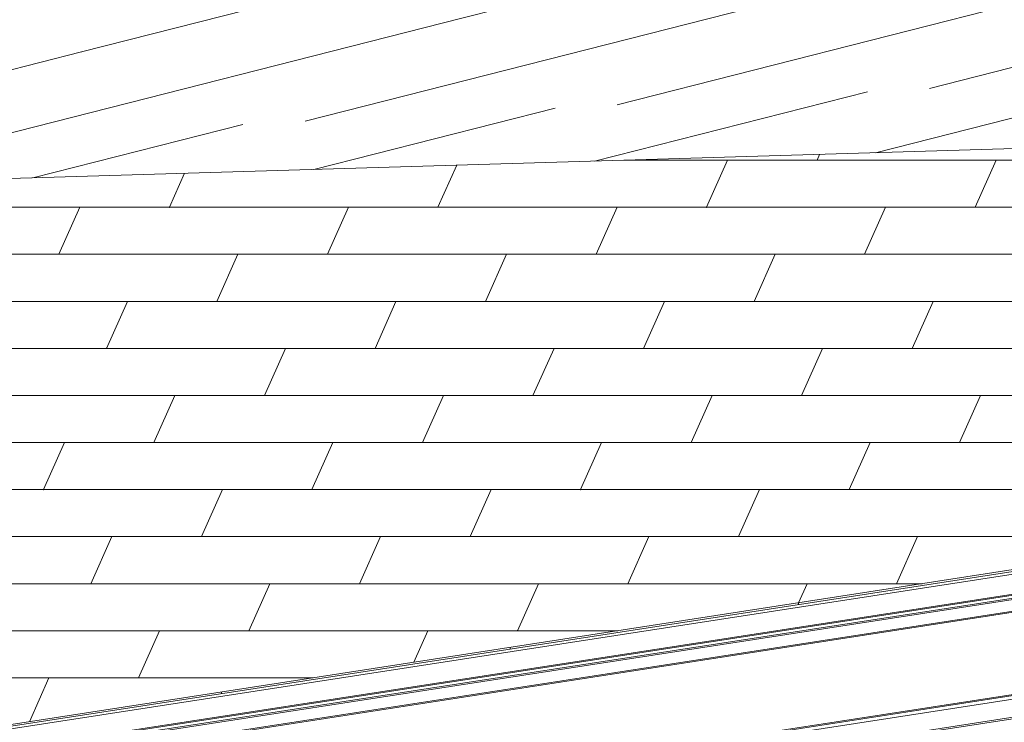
# Model space of a CAD drawing. Header units: millimetres. Extents: x -65 to 293624, y -1905 to 31061.
# Tile 241 of 256: x 119874 to 121997, y 24087 to 25601. Entities that reach past the tile are written whole.
import ezdxf

# ---------------------------------------------------------------- set-up
doc = ezdxf.new("R2010")
doc.units = ezdxf.units.MM
doc.header["$MEASUREMENT"] = 0
for name, color, linetype in [('00 Tekst.AR', 7, 'Continuous'), ('1248 Vihmaveerennid.AR', 7, 'Continuous'), ('1263 Katusekate - plekk.AR', 7, 'Continuous')]:
    doc.layers.add(name, color=color, linetype=linetype)
doc.dimstyles.new('GENERATED_STYLE__1', dxfattribs={"dimtxt": 0.18, "dimasz": 91.2, "dimexe": 0.18, "dimexo": 0.0625, "dimgap": 0, "dimtad": 0, "dimtih": 1, "dimtoh": 1, "dimdec": 4, "dimzin": 0, "dimdsep": 46, "dimcen": 0.09, "dimadec": 0, "dimazin": 0, "dimtfac": 1, "dimtdec": 4, "dimtmove": 0, "dimatfit": 3, "dimldrblk": 'ARROWHEAD_5', "dimfxl": 0, "dimtolj": 1, "dimtzin": 0, "dimarcsym": 0})

# ---------------------------------------------------------------- blocks, each defined once
blk = doc.blocks.new('Section Element_1415_3', base_point=(20443.1, 12361.4))
at = {"layer": '1263 Katusekate - plekk.AR', "linetype": 'Continuous', "lineweight": 0, "true_color": 0x000000}
h = blk.add_hatch(dxfattribs=at)
h.set_pattern_fill('Valtsplekk_1_0003', color=178, style=0, pattern_type=2)
h.set_pattern_definition([(14.25803, (89987.18, 24697.27), (534.76955, 0.00018), [])])
h.paths.add_polyline_path([(115398.9, 25126.6), (115443.3, 25127.9), (131031.9, 26506.4), (131031.9, 26839.3), (123332.5, 26450)])
h = blk.add_hatch(dxfattribs=at)
h.set_pattern_fill('Valtsplekk_1_0003', color=178, style=0, pattern_type=2)
h.set_pattern_definition([(15.77576, (89971.11, 25004.77), (-535.1869, 7.9876), [])])
h.paths.add_polyline_path([(115443.3, 25127.9), (115444, 25127.9), (131031.9, 26506.4), (131031.9, 26506.4)])
h = blk.add_hatch(dxfattribs=at)
h.set_pattern_fill('Valtsplekk_1_0003', color=178, style=0, pattern_type=2)
h.set_pattern_definition([(14.2581, (89987.18, 24697.27), (-534.76956, 2e-10), [])])
h.paths.add_polyline_path([(131031.9, 26506.4), (115444, 25127.9), (115856.9, 25140.1), (131031.9, 25933)])
blk = doc.blocks.new('Section Element_1428_3', base_point=(20443.1, 12361.4))
at = {"layer": '1248 Vihmaveerennid.AR', "color": 7, "linetype": 'Continuous', "lineweight": 13}
for p, q in [((107381.9, 22154), (129281.9, 25532.6)), ((107388.8, 22149.1), (129261.3, 25523.5)), ((107406.7, 22109.2), (129256.3, 25480)), ((107407, 22106.9), (129256.2, 25477.8)), ((107525.6, 22118.8), (129095.3, 25446.5)), ((107560.2, 22120.9), (129095.3, 25443.3)), ((107563.3, 22094.1), (129095.3, 25416)), ((107565.9, 22097.1), (129095.3, 25418.6)), ((107568, 21915.2), (129117.8, 25239.8)), ((107570.5, 21918.3), (129117.5, 25242.5)), ((115501.9, 23131.8), (129118.5, 25232.5)), ((115501.9, 23092.6), (129122.4, 25194)), ((115501.9, 23089.5), (129122.7, 25190.9))]:
    blk.add_line(p, q, dxfattribs=at)
blk = doc.blocks.new('*X1546', base_point=(20443.1, 12361.4))
at = {"layer": '1263 Katusekate - plekk.AR', "color": 7, "linetype": 'Continuous', "lineweight": 13}
for p, q in [((121598.8, 25310.4), (121593.2, 25297.9)), ((120816.5, 25287.2), (120776, 25196.5)), ((121177, 25297.9), (121207.2, 25297.9)), ((121400.2, 25297.9), (121177, 25297.9)), ((121207.2, 25297.9), (121400.2, 25297.9)), ((121400.2, 25297.9), (121354.9, 25196.5)), ((122172.1, 25297.9), (121400.2, 25297.9)), ((121400.2, 25297.9), (121593.2, 25297.9)), ((121593.2, 25297.9), (122365.1, 25297.9)), ((121979.2, 25297.9), (121933.9, 25196.5)), ((120229.8, 25269.8), (120197.1, 25196.5)), ((119039.2, 25196.5), (120197.1, 25196.5)), ((119811.1, 25196.5), (120197.1, 25196.5)), ((120004.1, 25196.5), (119958.8, 25095.1)), ((120197.1, 25196.5), (120969, 25196.5)), ((120197.1, 25196.5), (121354.9, 25196.5)), ((120583, 25196.5), (120537.7, 25095.1)), ((120969, 25196.5), (121354.9, 25196.5)), ((121162, 25196.5), (121116.7, 25095.1)), ((121354.9, 25196.5), (122126.8, 25196.5)), ((121354.9, 25196.5), (122512.8, 25196.5)), ((121740.9, 25196.5), (121695.6, 25095.1)), ((118993.9, 25095.1), (120151.8, 25095.1)), ((120151.8, 25095.1), (121309.7, 25095.1)), ((120344.8, 25095.1), (120299.5, 24993.7)), ((120923.7, 25095.1), (120878.4, 24993.7)), ((121309.7, 25095.1), (122467.5, 25095.1)), ((121502.6, 25095.1), (121457.3, 24993.7)), ((119141.6, 24993.7), (119913.5, 24993.7)), ((120106.5, 24993.7), (119720.6, 24993.7)), ((119913.5, 24993.7), (120106.5, 24993.7)), ((120106.5, 24993.7), (120061.2, 24892.3)), ((120878.4, 24993.7), (120106.5, 24993.7)), ((120106.5, 24993.7), (120299.5, 24993.7)), ((120299.5, 24993.7), (121071.4, 24993.7)), ((120685.4, 24993.7), (120640.2, 24892.3)), ((121264.4, 24993.7), (120878.4, 24993.7)), ((121071.4, 24993.7), (121264.4, 24993.7)), ((121264.4, 24993.7), (121219.1, 24892.3)), ((122036.3, 24993.7), (121264.4, 24993.7)), ((121264.4, 24993.7), (121457.3, 24993.7)), ((121457.3, 24993.7), (122229.3, 24993.7)), ((121843.3, 24993.7), (121798, 24892.3)), ((118903.4, 24892.3), (120061.2, 24892.3)), ((119675.3, 24892.3), (120061.2, 24892.3)), ((120061.2, 24892.3), (120833.1, 24892.3)), ((120061.2, 24892.3), (121219.1, 24892.3)), ((120447.2, 24892.3), (120401.9, 24790.9)), ((120833.1, 24892.3), (121219.1, 24892.3)), ((121026.1, 24892.3), (120980.8, 24790.9)), ((121219.1, 24892.3), (121991, 24892.3)), ((121219.1, 24892.3), (122376.9, 24892.3)), ((121605, 24892.3), (121559.8, 24790.9)), ((121991, 24892.3), (122376.9, 24892.3)), ((118858.1, 24790.9), (120015.9, 24790.9)), ((120015.9, 24790.9), (121173.8, 24790.9)), ((120208.9, 24790.9), (120163.6, 24689.5)), ((120787.9, 24790.9), (120742.6, 24689.5)), ((121173.8, 24790.9), (122331.7, 24790.9)), ((121366.8, 24790.9), (121321.5, 24689.5)), ((121945.7, 24790.9), (121900.4, 24689.5)), ((119970.7, 24689.5), (119584.7, 24689.5)), ((119777.7, 24689.5), (119970.7, 24689.5)), ((119970.7, 24689.5), (119925.4, 24588.1)), ((120742.6, 24689.5), (119970.7, 24689.5)), ((119970.7, 24689.5), (120163.6, 24689.5)), ((120163.6, 24689.5), (120935.5, 24689.5)), ((120549.6, 24689.5), (120504.3, 24588.1)), ((121128.5, 24689.5), (120742.6, 24689.5)), ((120935.5, 24689.5), (121128.5, 24689.5)), ((121128.5, 24689.5), (121083.2, 24588.1)), ((121900.4, 24689.5), (121128.5, 24689.5)), ((121128.5, 24689.5), (121321.5, 24689.5)), ((121321.5, 24689.5), (122093.4, 24689.5)), ((121707.5, 24689.5), (121662.2, 24588.1)), ((122286.4, 24689.5), (121900.4, 24689.5)), ((118767.5, 24588.1), (119925.4, 24588.1)), ((119539.4, 24588.1), (119925.4, 24588.1)), ((119925.4, 24588.1), (120697.3, 24588.1)), ((119925.4, 24588.1), (121083.2, 24588.1)), ((120311.3, 24588.1), (120266, 24486.7)), ((120697.3, 24588.1), (121083.2, 24588.1)), ((120890.3, 24588.1), (120845, 24486.7)), ((121083.2, 24588.1), (121855.1, 24588.1)), ((121083.2, 24588.1), (122241.1, 24588.1)), ((121469.2, 24588.1), (121423.9, 24486.7)), ((121855.1, 24588.1), (122241.1, 24588.1)), ((118722.2, 24486.7), (119880.1, 24486.7)), ((119880.1, 24486.7), (121038, 24486.7)), ((120073.1, 24486.7), (120027.8, 24385.3)), ((120652, 24486.7), (120606.7, 24385.3)), ((121038, 24486.7), (122195.8, 24486.7)), ((121230.9, 24486.7), (121185.6, 24385.3)), ((121809.9, 24486.7), (121764.6, 24385.3)), ((120606.7, 24385.3), (119834.8, 24385.3)), ((119834.8, 24385.3), (120027.8, 24385.3)), ((120027.8, 24385.3), (120799.7, 24385.3)), ((120413.7, 24385.3), (120368.5, 24283.9)), ((120992.7, 24385.3), (120606.7, 24385.3)), ((120799.7, 24385.3), (120992.7, 24385.3)), ((120992.7, 24385.3), (120947.4, 24283.9)), ((121764.6, 24385.3), (120992.7, 24385.3)), ((120992.7, 24385.3), (121185.6, 24385.3)), ((121185.6, 24385.3), (121819.8, 24385.3)), ((121571.6, 24385.3), (121553.2, 24344.1)), ((121819.8, 24385.3), (121764.6, 24385.3)), ((119789.5, 24283.9), (120561.4, 24283.9)), ((119789.5, 24283.9), (120947.4, 24283.9)), ((120175.5, 24283.9), (120130.2, 24182.5)), ((120561.4, 24283.9), (120947.4, 24283.9)), ((120754.4, 24283.9), (120724.1, 24216)), ((120947.4, 24283.9), (121163.5, 24283.9)), ((120947.4, 24283.9), (121163.5, 24283.9)), ((119744.2, 24182.5), (120507.2, 24182.5)), ((119937.2, 24182.5), (119895, 24087.9))]:
    blk.add_line(p, q, dxfattribs=at)
for p in [(120197.1, 25196.5), (120197.1, 25196.5), (120197.1, 25196.5), (120197.1, 25196.5), (121354.9, 25196.5), (121354.9, 25196.5), (121354.9, 25196.5), (121354.9, 25196.5), (120061.2, 24892.3), (120061.2, 24892.3), (120061.2, 24892.3), (120061.2, 24892.3), (121219.1, 24892.3), (121219.1, 24892.3), (121219.1, 24892.3), (121219.1, 24892.3), (119925.4, 24588.1), (119925.4, 24588.1), (119925.4, 24588.1), (119925.4, 24588.1), (121083.2, 24588.1), (121083.2, 24588.1), (121083.2, 24588.1), (121083.2, 24588.1), (120947.4, 24283.9), (120947.4, 24283.9), (120947.4, 24283.9), (120947.4, 24283.9)]:
    blk.add_point(p, dxfattribs=at)
blk = doc.blocks.new('*X1549', base_point=(20443.1, 12361.4))
at = {"layer": '1263 Katusekate - plekk.AR', "color": 7, "linetype": 'Continuous', "lineweight": 13}
for p, q in [((121553.2, 24344.1), (121553.2, 24340.3)), ((120931.4, 24248.1), (120931.4, 24244.3)), ((120309.5, 24152), (120309.5, 24148.4))]:
    blk.add_line(p, q, dxfattribs=at)
blk = doc.blocks.new('Section Element_1437_3', base_point=(20443.1, 12361.4))
at = {"layer": '1263 Katusekate - plekk.AR', "color": 7, "linetype": 'Continuous', "lineweight": 13}
for p, q in [((107381.9, 22154.5), (129281.9, 25538.3)), ((129281.9, 25538.3), (115644.7, 25133.8))]:
    blk.add_line(p, q, dxfattribs=at)
at = {"layer": '1263 Katusekate - plekk.AR', "lineweight": 0}
for name in ['*X1546', '*X1549']:
    blk.add_blockref(name, (20443.1, 12361.4), dxfattribs=at)
blk = doc.blocks.new('Section Element_1438_3', base_point=(20443.1, 12361.4))
at = {"layer": '1263 Katusekate - plekk.AR', "linetype": 'Continuous', "lineweight": 0, "true_color": 0x000000}
h = blk.add_hatch(dxfattribs=at)
h.set_pattern_fill('Valtsplekk_1_0003', color=178, style=0, pattern_type=2)
h.set_pattern_definition([(14.2581, (115644.65, 25129.05), (-534.7696, 0), [])])
h.paths.add_polyline_path([(115856.9, 25140.1), (118635.4, 25222.5), (127753.6, 25493), (129281.9, 25538.3), (129281.9, 25533.5), (129297, 25536), (129297.1, 25536), (129340.5, 25543.2), (129340.5, 25543.2), (129340.5, 25543.2), (129340.5, 25543.2), (129627.4, 25590.9), (129627.4, 25590.9), (130282.8, 25699.7), (130282.9, 25699.7), (130431.9, 25724.5), (130431.9, 25724.5), (131031.9, 25824.1), (131031.9, 25933)])
blk = doc.blocks.new('ARROWHEAD_5')
at = {"linetype": 'Continuous', "lineweight": 0}
blk.add_hatch(color=0, dxfattribs=at).paths.add_polyline_path([(-1, 0.2679), (0, 0), (-1, -0.2679)])
at = {"color": 0, "linetype": 'Continuous', "lineweight": 0}
blk.add_line((0, 0), (-1, 0), dxfattribs=at)

msp = doc.modelspace()

# ---------------------------------------------------------------- block references
at = {"layer": '1248 Vihmaveerennid.AR', "lineweight": 0}
msp.add_blockref('Section Element_1428_3', (20443.1, 12361.4), dxfattribs=at)
at = {"layer": '1263 Katusekate - plekk.AR', "lineweight": 0}
for name in ['Section Element_1415_3', 'Section Element_1438_3', 'Section Element_1437_3']:
    msp.add_blockref(name, (20443.1, 12361.4), dxfattribs=at)

# ---------------------------------------------------------------- leaders
at = {"layer": '00 Tekst.AR', "color": 7, "linetype": 'Continuous', "lineweight": 13, "annotation_type": 0, "has_hookline": 1, "hookline_direction": 1, "text_width": 1197.9}
msp.add_leader([(123009.4, 23952.3), (123009.4, 27421.9), (122855.2, 27421.9)], dimstyle='GENERATED_STYLE__1', dxfattribs=at)

doc.saveas('drawing.dxf')
